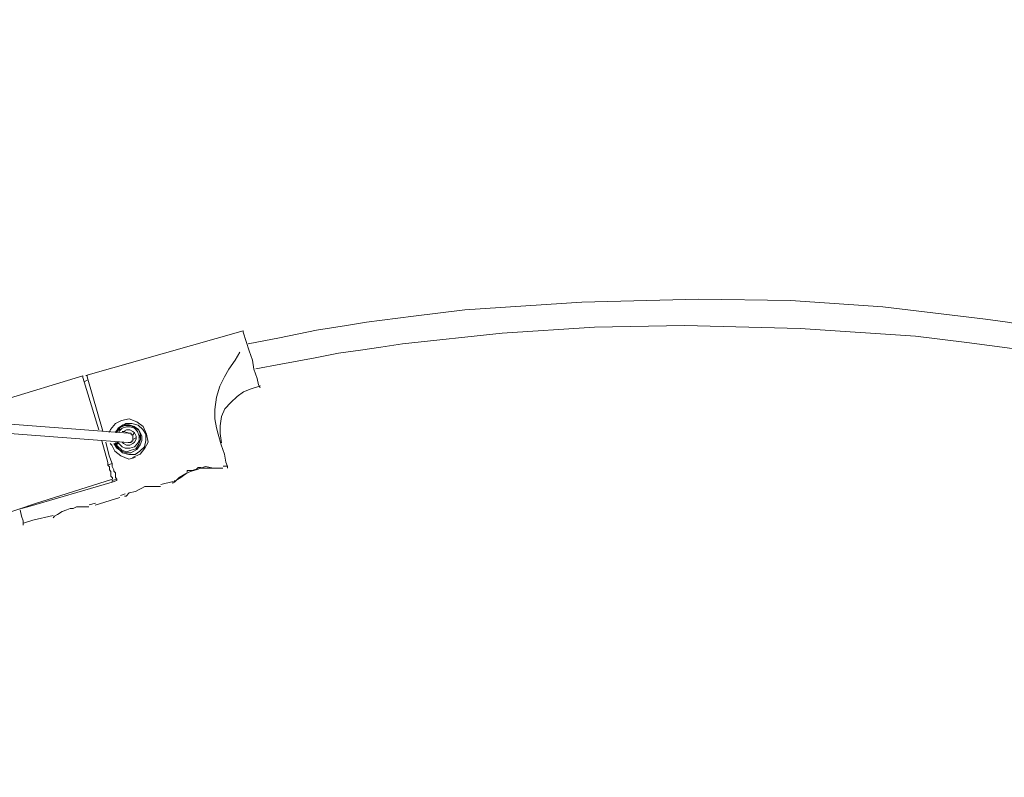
# Model space of a CAD drawing. Header units: millimetres. Extents: x 31.8 to 48.8, y -27.2 to 6.6.
# Tile 55 of 79: x 37.7 to 39.4, y 2.6 to 3.9. Entities that reach past the tile are written whole.
import ezdxf

# ---------------------------------------------------------------- set-up
doc = ezdxf.new("R2010")
doc.units = ezdxf.units.MM
doc.header["$MEASUREMENT"] = 0
doc.layers.add('Livello 1', color=7, linetype='Continuous', lineweight=0)

msp = doc.modelspace()

# ---------------------------------------------------------------- linework, layer by layer
at = {"layer": 'Livello 1', "color": 250, "lineweight": 5, "true_color": 0x1d1d1b}
for points, knots in [([(35.1598, 3.5452), (35.1598, 3.5452), (35.2833, 3.6619), (35.2833, 3.6619), (35.2833, 3.6619), (35.4147, 3.7739), (35.4147, 3.7739), (35.4147, 3.7739), (35.5459, 3.8802), (35.5459, 3.8802), (35.5459, 3.8802), (35.6827, 3.9838), (35.6827, 3.9838), (35.6827, 3.9838), (35.8222, 4.085), (35.8222, 4.085), (35.8222, 4.085), (35.9647, 4.1807), (35.9647, 4.1807), (35.9647, 4.1807), (36.1092, 4.2712), (36.1092, 4.2712), (36.1092, 4.2712), (36.2568, 4.3564), (36.2568, 4.3564), (36.2568, 4.3564), (36.4096, 4.4363), (36.4096, 4.4363), (36.4096, 4.4363), (36.5627, 4.5135), (36.5627, 4.5135), (36.5627, 4.5135), (36.718, 4.5851), (36.718, 4.5851), (36.718, 4.5851), (36.8765, 4.6514), (36.8765, 4.6514), (36.8765, 4.6514), (37.0373, 4.7128), (37.0373, 4.7128), (37.0373, 4.7128), (37.1985, 4.7686), (37.1985, 4.7686), (37.1985, 4.7686), (37.3619, 4.8192), (37.3619, 4.8192), (37.3619, 4.8192), (37.5281, 4.8643), (37.5281, 4.8643), (37.5281, 4.8643), (37.6945, 4.9043), (37.6945, 4.9043), (37.6945, 4.9043), (37.8636, 4.9415), (37.8636, 4.9415), (37.8636, 4.9415), (38.0325, 4.9707), (38.0325, 4.9707), (38.0325, 4.9707), (38.2013, 4.9948), (38.2013, 4.9948), (38.2013, 4.9948), (38.3732, 5.0133), (38.3732, 5.0133), (38.3732, 5.0133), (38.545, 5.0267), (38.545, 5.0267), (38.545, 5.0267), (38.7165, 5.0346), (38.7165, 5.0346), (38.7165, 5.0346), (38.8881, 5.0373), (38.8881, 5.0373), (38.8881, 5.0373), (39.0597, 5.0346), (39.0597, 5.0346), (39.0597, 5.0346), (39.2313, 5.0267), (39.2313, 5.0267), (39.2313, 5.0267), (39.4033, 5.0133), (39.4033, 5.0133), (39.4033, 5.0133), (39.5722, 4.9948), (39.5722, 4.9948), (39.5722, 4.9948), (39.7438, 4.9707), (39.7438, 4.9707), (39.7438, 4.9707), (39.9127, 4.9415), (39.9127, 4.9415), (39.9127, 4.9415), (40.0793, 4.9043), (40.0793, 4.9043), (40.0793, 4.9043), (40.2482, 4.8643), (40.2482, 4.8643), (40.2482, 4.8643), (40.4116, 4.8192), (40.4116, 4.8192), (40.4116, 4.8192), (40.5755, 4.7686), (40.5755, 4.7686), (40.5755, 4.7686), (40.739, 4.7128), (40.739, 4.7128), (40.739, 4.7128), (40.897, 4.6514), (40.897, 4.6514), (40.897, 4.6514), (41.0555, 4.5851), (41.0555, 4.5851), (41.0555, 4.5851), (41.2138, 4.5135), (41.2138, 4.5135), (41.2138, 4.5135), (41.3666, 4.4363), (41.3666, 4.4363), (41.3666, 4.4363), (41.5168, 4.3564), (41.5168, 4.3564), (41.5168, 4.3564), (41.6671, 4.2712), (41.6671, 4.2712), (41.6671, 4.2712), (41.8118, 4.1807), (41.8118, 4.1807), (41.8118, 4.1807), (41.9541, 4.085), (41.9541, 4.085), (41.9541, 4.085), (42.0936, 3.9838), (42.0936, 3.9838), (42.0936, 3.9838), (42.2304, 3.8802), (42.2304, 3.8802), (42.2304, 3.8802), (42.3616, 3.7739), (42.3616, 3.7739), (42.3616, 3.7739), (42.4905, 3.6619), (42.4905, 3.6619), (42.4905, 3.6619), (42.6165, 3.5452), (42.6165, 3.5452)], [0, 0, 0, 0, 1, 1, 1, 2, 2, 2, 3, 3, 3, 4, 4, 4, 5, 5, 5, 6, 6, 6, 7, 7, 7, 8, 8, 8, 9, 9, 9, 10, 10, 10, 11, 11, 11, 12, 12, 12, 13, 13, 13, 14, 14, 14, 15, 15, 15, 16, 16, 16, 17, 17, 17, 18, 18, 18, 19, 19, 19, 20, 20, 20, 21, 21, 21, 22, 22, 22, 23, 23, 23, 24, 24, 24, 25, 25, 25, 26, 26, 26, 27, 27, 27, 28, 28, 28, 29, 29, 29, 30, 30, 30, 31, 31, 31, 32, 32, 32, 33, 33, 33, 34, 34, 34, 35, 35, 35, 36, 36, 36, 37, 37, 37, 38, 38, 38, 39, 39, 39, 40, 40, 40, 41, 41, 41, 42, 42, 42, 43, 43, 43, 44, 44, 44, 45, 45, 45, 46, 46, 46, 47, 47, 47, 48, 48, 48, 48]), ([(42.4851, 3.4095), (42.4851, 3.4095), (42.3616, 3.5237), (42.3616, 3.5237), (42.3616, 3.5237), (42.2356, 3.6355), (42.2356, 3.6355), (42.2356, 3.6355), (42.1042, 3.7418), (42.1042, 3.7418), (42.1042, 3.7418), (41.9701, 3.843), (41.9701, 3.843), (41.9701, 3.843), (41.8306, 3.9414), (41.8306, 3.9414), (41.8306, 3.9414), (41.691, 4.0344), (41.691, 4.0344), (41.691, 4.0344), (41.5463, 4.1222), (41.5463, 4.1222), (41.5463, 4.1222), (41.4014, 4.2073), (41.4014, 4.2073), (41.4014, 4.2073), (41.2515, 4.2846), (41.2515, 4.2846), (41.2515, 4.2846), (41.0984, 4.3591), (41.0984, 4.3591), (41.0984, 4.3591), (40.9453, 4.4282), (40.9453, 4.4282), (40.9453, 4.4282), (40.79, 4.492), (40.79, 4.492), (40.79, 4.492), (40.629, 4.553), (40.629, 4.553), (40.629, 4.553), (40.4705, 4.6065), (40.4705, 4.6065), (40.4705, 4.6065), (40.3071, 4.6541), (40.3071, 4.6541), (40.3071, 4.6541), (40.1436, 4.6968), (40.1436, 4.6968), (40.1436, 4.6968), (39.9797, 4.7368), (39.9797, 4.7368), (39.9797, 4.7368), (39.8136, 4.7686), (39.8136, 4.7686), (39.8136, 4.7686), (39.6474, 4.7952), (39.6474, 4.7952), (39.6474, 4.7952), (39.4781, 4.8192), (39.4781, 4.8192), (39.4781, 4.8192), (39.3092, 4.835), (39.3092, 4.835), (39.3092, 4.835), (39.1403, 4.8458), (39.1403, 4.8458), (39.1403, 4.8458), (38.9714, 4.8512), (38.9714, 4.8512), (38.9714, 4.8512), (38.8023, 4.8512), (38.8023, 4.8512), (38.8023, 4.8512), (38.6332, 4.8458), (38.6332, 4.8458), (38.6332, 4.8458), (38.4644, 4.835), (38.4644, 4.835), (38.4644, 4.835), (38.2955, 4.8192), (38.2955, 4.8192), (38.2955, 4.8192), (38.1289, 4.7952), (38.1289, 4.7952), (38.1289, 4.7952), (37.9627, 4.7686), (37.9627, 4.7686), (37.9627, 4.7686), (37.7965, 4.7368), (37.7965, 4.7368), (37.7965, 4.7368), (37.6304, 4.6968), (37.6304, 4.6968), (37.6304, 4.6968), (37.4665, 4.6541), (37.4665, 4.6541), (37.4665, 4.6541), (37.3057, 4.6065), (37.3057, 4.6065), (37.3057, 4.6065), (37.1445, 4.553), (37.1445, 4.553), (37.1445, 4.553), (36.9865, 4.492), (36.9865, 4.492), (36.9865, 4.492), (36.8307, 4.4282), (36.8307, 4.4282), (36.8307, 4.4282), (36.6752, 4.3591), (36.6752, 4.3591), (36.6752, 4.3591), (36.5252, 4.2846), (36.5252, 4.2846), (36.5252, 4.2846), (36.3749, 4.2073), (36.3749, 4.2073), (36.3749, 4.2073), (36.2272, 4.1222), (36.2272, 4.1222), (36.2272, 4.1222), (36.0852, 4.0344), (36.0852, 4.0344), (36.0852, 4.0344), (35.943, 3.9414), (35.943, 3.9414), (35.943, 3.9414), (35.8062, 3.843), (35.8062, 3.843), (35.8062, 3.843), (35.6721, 3.7418), (35.6721, 3.7418), (35.6721, 3.7418), (35.5407, 3.6355), (35.5407, 3.6355), (35.5407, 3.6355), (35.4147, 3.5237), (35.4147, 3.5237), (35.4147, 3.5237), (35.2887, 3.4095), (35.2887, 3.4095)], [0, 0, 0, 0, 1, 1, 1, 2, 2, 2, 3, 3, 3, 4, 4, 4, 5, 5, 5, 6, 6, 6, 7, 7, 7, 8, 8, 8, 9, 9, 9, 10, 10, 10, 11, 11, 11, 12, 12, 12, 13, 13, 13, 14, 14, 14, 15, 15, 15, 16, 16, 16, 17, 17, 17, 18, 18, 18, 19, 19, 19, 20, 20, 20, 21, 21, 21, 22, 22, 22, 23, 23, 23, 24, 24, 24, 25, 25, 25, 26, 26, 26, 27, 27, 27, 28, 28, 28, 29, 29, 29, 30, 30, 30, 31, 31, 31, 32, 32, 32, 33, 33, 33, 34, 34, 34, 35, 35, 35, 36, 36, 36, 37, 37, 37, 38, 38, 38, 39, 39, 39, 40, 40, 40, 41, 41, 41, 42, 42, 42, 43, 43, 43, 44, 44, 44, 45, 45, 45, 46, 46, 46, 47, 47, 47, 47]), ([(35.4305, 3.5041), (35.4305, 3.5041), (35.5538, 3.6104), (35.5538, 3.6104), (35.5538, 3.6104), (35.6852, 3.7197), (35.6852, 3.7197), (35.6852, 3.7197), (35.8222, 3.8233), (35.8222, 3.8233), (35.8222, 3.8233), (35.9644, 3.9218), (35.9644, 3.9218), (35.9644, 3.9218), (36.1064, 4.0175), (36.1064, 4.0175), (36.1064, 4.0175), (36.2539, 4.1078), (36.2539, 4.1078), (36.2539, 4.1078), (36.404, 4.1931), (36.404, 4.1931), (36.404, 4.1931), (36.5571, 4.2728), (36.5571, 4.2728), (36.5571, 4.2728), (36.7124, 4.3476), (36.7124, 4.3476), (36.7124, 4.3476), (36.8709, 4.4166), (36.8709, 4.4166), (36.8709, 4.4166), (37.0292, 4.4803), (37.0292, 4.4803), (37.0292, 4.4803), (37.1928, 4.5415), (37.1928, 4.5415), (37.1928, 4.5415), (37.3563, 4.5948), (37.3563, 4.5948), (37.3563, 4.5948), (37.5227, 4.6426), (37.5227, 4.6426), (37.5227, 4.6426), (37.6891, 4.6853), (37.6891, 4.6853), (37.6891, 4.6853), (37.858, 4.7226), (37.858, 4.7226), (37.858, 4.7226), (38.0268, 4.7544), (38.0268, 4.7544), (38.0268, 4.7544), (38.1986, 4.7785), (38.1986, 4.7785), (38.1986, 4.7785), (38.3704, 4.7998), (38.3704, 4.7998), (38.3704, 4.7998), (38.542, 4.8131), (38.542, 4.8131), (38.542, 4.8131), (38.7136, 4.8208), (38.7136, 4.8208), (38.7136, 4.8208), (38.8879, 4.8262), (38.8879, 4.8262), (38.8879, 4.8262), (39.0595, 4.8208), (39.0595, 4.8208), (39.0595, 4.8208), (39.2311, 4.8131), (39.2311, 4.8131), (39.2311, 4.8131), (39.4058, 4.7998), (39.4058, 4.7998), (39.4058, 4.7998), (39.5774, 4.7785), (39.5774, 4.7785), (39.5774, 4.7785), (39.7463, 4.7544), (39.7463, 4.7544), (39.7463, 4.7544), (39.9179, 4.7226), (39.9179, 4.7226), (39.9179, 4.7226), (40.0843, 4.6853), (40.0843, 4.6853), (40.0843, 4.6853), (40.2534, 4.6426), (40.2534, 4.6426), (40.2534, 4.6426), (40.4195, 4.5948), (40.4195, 4.5948), (40.4195, 4.5948), (40.583, 4.5415), (40.583, 4.5415), (40.583, 4.5415), (40.7442, 4.4803), (40.7442, 4.4803), (40.7442, 4.4803), (40.9049, 4.4166), (40.9049, 4.4166), (40.9049, 4.4166), (41.0634, 4.3476), (41.0634, 4.3476), (41.0634, 4.3476), (41.2187, 4.2728), (41.2187, 4.2728), (41.2187, 4.2728), (41.3691, 4.1931), (41.3691, 4.1931), (41.3691, 4.1931), (41.5192, 4.1078), (41.5192, 4.1078), (41.5192, 4.1078), (41.6669, 4.0175), (41.6669, 4.0175), (41.6669, 4.0175), (41.8116, 3.9218), (41.8116, 3.9218), (41.8116, 3.9218), (41.9511, 3.8233), (41.9511, 3.8233), (41.9511, 3.8233), (42.0879, 3.7197), (42.0879, 3.7197), (42.0879, 3.7197), (42.2221, 3.6104), (42.2221, 3.6104), (42.2221, 3.6104), (42.3428, 3.5041), (42.3428, 3.5041)], [0, 0, 0, 0, 1, 1, 1, 2, 2, 2, 3, 3, 3, 4, 4, 4, 5, 5, 5, 6, 6, 6, 7, 7, 7, 8, 8, 8, 9, 9, 9, 10, 10, 10, 11, 11, 11, 12, 12, 12, 13, 13, 13, 14, 14, 14, 15, 15, 15, 16, 16, 16, 17, 17, 17, 18, 18, 18, 19, 19, 19, 20, 20, 20, 21, 21, 21, 22, 22, 22, 23, 23, 23, 24, 24, 24, 25, 25, 25, 26, 26, 26, 27, 27, 27, 28, 28, 28, 29, 29, 29, 30, 30, 30, 31, 31, 31, 32, 32, 32, 33, 33, 33, 34, 34, 34, 35, 35, 35, 36, 36, 36, 37, 37, 37, 38, 38, 38, 39, 39, 39, 40, 40, 40, 41, 41, 41, 42, 42, 42, 43, 43, 43, 44, 44, 44, 44]), ([(39.6472, 3.379), (39.6472, 3.379), (39.6068, 3.3869), (39.6068, 3.3869), (39.6068, 3.3869), (39.5478, 3.3977), (39.5478, 3.3977), (39.5478, 3.3977), (39.5049, 3.4054), (39.5049, 3.4054), (39.5049, 3.4054), (39.4702, 3.4108), (39.4702, 3.4108), (39.4702, 3.4108), (39.4352, 3.4163), (39.4352, 3.4163), (39.4352, 3.4163), (39.3977, 3.4215), (39.3977, 3.4215), (39.3977, 3.4215), (39.2207, 3.4427), (39.2207, 3.4427), (39.2207, 3.4427), (39.0622, 3.4535), (39.0622, 3.4535), (39.0622, 3.4535), (38.9042, 3.4562), (38.9042, 3.4562), (38.9042, 3.4562), (38.7028, 3.4508), (38.7028, 3.4508), (38.7028, 3.4508), (38.5016, 3.4377), (38.5016, 3.4377), (38.5016, 3.4377), (38.4133, 3.4269), (38.4133, 3.4269), (38.4133, 3.4269), (38.3327, 3.4163), (38.3327, 3.4163), (38.3327, 3.4163), (38.298, 3.4108), (38.298, 3.4108), (38.298, 3.4108), (38.2467, 3.4029), (38.2467, 3.4029), (38.2467, 3.4029), (38.1826, 3.3896), (38.1826, 3.3896), (38.1826, 3.3896), (38.1289, 3.379), (38.1289, 3.379)], [0, 0, 0, 0, 1, 1, 1, 2, 2, 2, 3, 3, 3, 4, 4, 4, 5, 5, 5, 6, 6, 6, 7, 7, 7, 8, 8, 8, 9, 9, 9, 10, 10, 10, 11, 11, 11, 12, 12, 12, 13, 13, 13, 14, 14, 14, 15, 15, 15, 16, 16, 16, 17, 17, 17, 17]), ([(38.1422, 3.3363), (38.1422, 3.3363), (38.1853, 3.3442), (38.1853, 3.3442), (38.1853, 3.3442), (38.2442, 3.3551), (38.2442, 3.3551), (38.2442, 3.3551), (38.2844, 3.363), (38.2844, 3.363), (38.2844, 3.363), (38.3219, 3.3684), (38.3219, 3.3684), (38.3219, 3.3684), (38.3569, 3.3736), (38.3569, 3.3736), (38.3569, 3.3736), (38.3944, 3.379), (38.3944, 3.379), (38.3944, 3.379), (38.566, 3.3977), (38.566, 3.3977), (38.566, 3.3977), (38.7245, 3.4081), (38.7245, 3.4081), (38.7245, 3.4081), (38.8798, 3.4108), (38.8798, 3.4108), (38.8798, 3.4108), (39.0785, 3.4054), (39.0785, 3.4054), (39.0785, 3.4054), (39.2769, 3.3923), (39.2769, 3.3923), (39.2769, 3.3923), (39.3654, 3.3815), (39.3654, 3.3815), (39.3654, 3.3815), (39.4431, 3.3709), (39.4431, 3.3709), (39.4431, 3.3709), (39.4778, 3.3657), (39.4778, 3.3657), (39.4778, 3.3657), (39.5291, 3.3551), (39.5291, 3.3551), (39.5291, 3.3551), (39.5934, 3.3442), (39.5934, 3.3442), (39.5934, 3.3442), (39.6336, 3.3363), (39.6336, 3.3363)], [0, 0, 0, 0, 1, 1, 1, 2, 2, 2, 3, 3, 3, 4, 4, 4, 5, 5, 5, 6, 6, 6, 7, 7, 7, 8, 8, 8, 9, 9, 9, 10, 10, 10, 11, 11, 11, 12, 12, 12, 13, 13, 13, 14, 14, 14, 15, 15, 15, 16, 16, 16, 17, 17, 17, 17]), ([(38.1201, 3.4018), (38.1201, 3.4018), (38.1201, 3.4018), (38.1201, 3.4018), (38.1201, 3.4018), (38.1201, 3.3991), (38.1201, 3.3991)], [0, 0, 0, 0, 1, 1, 1, 2, 2, 2, 2]), ([(38.0745, 3.2343), (38.0745, 3.2343), (38.0718, 3.2501), (38.0718, 3.2501), (38.0718, 3.2501), (38.0718, 3.2663), (38.0718, 3.2663), (38.0718, 3.2663), (38.0745, 3.2873), (38.0745, 3.2873), (38.0745, 3.2873), (38.0799, 3.3061), (38.0799, 3.3061), (38.0799, 3.3061), (38.088, 3.3221), (38.088, 3.3221), (38.088, 3.3221), (38.0959, 3.3354), (38.0959, 3.3354), (38.0959, 3.3354), (38.1065, 3.3512), (38.1065, 3.3512), (38.1065, 3.3512), (38.1147, 3.3646), (38.1147, 3.3646)], [0, 0, 0, 0, 1, 1, 1, 2, 2, 2, 3, 3, 3, 4, 4, 4, 5, 5, 5, 6, 6, 6, 7, 7, 7, 8, 8, 8, 8]), ([(38.1307, 3.3673), (38.1307, 3.3673), (38.1361, 3.3512), (38.1361, 3.3512), (38.1361, 3.3512), (38.1388, 3.3354), (38.1388, 3.3354), (38.1388, 3.3354), (38.1442, 3.3194), (38.1442, 3.3194), (38.1442, 3.3194), (38.1469, 3.3086), (38.1469, 3.3086), (38.1469, 3.3086), (38.1496, 3.3036), (38.1496, 3.3036)], [0, 0, 0, 0, 1, 1, 1, 2, 2, 2, 3, 3, 3, 4, 4, 4, 5, 5, 5, 5]), ([(37.6114, 3.2496), (37.6114, 3.2496), (37.7051, 3.2817), (37.7051, 3.2817), (37.7051, 3.2817), (37.8446, 3.3241), (37.8446, 3.3241)], [0, 0, 0, 0, 1, 1, 1, 2, 2, 2, 2]), ([(37.8446, 3.3241), (37.8446, 3.3241), (37.8446, 3.3241), (37.8446, 3.3241), (37.8446, 3.3241), (37.8446, 3.3214), (37.8446, 3.3214)], [0, 0, 0, 0, 1, 1, 1, 2, 2, 2, 2]), ([(37.8521, 3.3221), (37.8521, 3.3221), (37.8521, 3.3221), (37.8521, 3.3221), (37.8521, 3.3221), (37.8521, 3.3246), (37.8521, 3.3246), (37.8521, 3.3246), (37.8494, 3.3246), (37.8494, 3.3246)], [0, 0, 0, 0, 1, 1, 1, 2, 2, 2, 3, 3, 3, 3]), ([(38.0833, 3.2088), (38.0833, 3.2088), (38.0806, 3.2248), (38.0806, 3.2248), (38.0806, 3.2248), (38.0806, 3.2379), (38.0806, 3.2379), (38.0806, 3.2379), (38.0833, 3.2539), (38.0833, 3.2539), (38.0833, 3.2539), (38.0887, 3.267), (38.0887, 3.267), (38.0887, 3.267), (38.0993, 3.2779), (38.0993, 3.2779), (38.0993, 3.2779), (38.1101, 3.2885), (38.1101, 3.2885), (38.1101, 3.2885), (38.121, 3.2966), (38.121, 3.2966), (38.121, 3.2966), (38.1341, 3.3018), (38.1341, 3.3018)], [0, 0, 0, 0, 1, 1, 1, 2, 2, 2, 3, 3, 3, 4, 4, 4, 5, 5, 5, 6, 6, 6, 7, 7, 7, 8, 8, 8, 8]), ([(37.8896, 3.2264), (37.8896, 3.2264), (37.8923, 3.2316), (37.8923, 3.2316), (37.8923, 3.2316), (37.9004, 3.2422), (37.9004, 3.2422), (37.9004, 3.2422), (37.911, 3.2474), (37.911, 3.2474), (37.911, 3.2474), (37.9243, 3.2501), (37.9243, 3.2501), (37.9243, 3.2501), (37.9376, 3.2449), (37.9376, 3.2449), (37.9376, 3.2449), (37.9485, 3.237), (37.9485, 3.237), (37.9485, 3.237), (37.9539, 3.2237), (37.9539, 3.2237), (37.9539, 3.2237), (37.9566, 3.2101), (37.9566, 3.2101), (37.9566, 3.2101), (37.9512, 3.1997), (37.9512, 3.1997), (37.9512, 3.1997), (37.9431, 3.1891), (37.9431, 3.1891), (37.9431, 3.1891), (37.9297, 3.1837), (37.9297, 3.1837)], [0, 0, 0, 0, 1, 1, 1, 2, 2, 2, 3, 3, 3, 4, 4, 4, 5, 5, 5, 6, 6, 6, 7, 7, 7, 8, 8, 8, 9, 9, 9, 10, 10, 10, 11, 11, 11, 11]), ([(37.927, 3.1916), (37.927, 3.1916), (37.9376, 3.197), (37.9376, 3.197), (37.9376, 3.197), (37.9431, 3.2052), (37.9431, 3.2052), (37.9431, 3.2052), (37.9458, 3.2128), (37.9458, 3.2128), (37.9458, 3.2128), (37.9458, 3.221), (37.9458, 3.221), (37.9458, 3.221), (37.9404, 3.2316), (37.9404, 3.2316), (37.9404, 3.2316), (37.9325, 3.237), (37.9325, 3.237), (37.9325, 3.237), (37.9243, 3.2397), (37.9243, 3.2397), (37.9243, 3.2397), (37.9137, 3.2397), (37.9137, 3.2397), (37.9137, 3.2397), (37.9056, 3.2343), (37.9056, 3.2343), (37.9056, 3.2343), (37.9004, 3.2264), (37.9004, 3.2264)], [0, 0, 0, 0, 1, 1, 1, 2, 2, 2, 3, 3, 3, 4, 4, 4, 5, 5, 5, 6, 6, 6, 7, 7, 7, 8, 8, 8, 9, 9, 9, 10, 10, 10, 10]), ([(37.9277, 3.1961), (37.9277, 3.1961), (37.9356, 3.1986), (37.9356, 3.1986), (37.9356, 3.1986), (37.941, 3.2065), (37.941, 3.2065), (37.941, 3.2065), (37.9437, 3.2146), (37.9437, 3.2146), (37.9437, 3.2146), (37.9437, 3.2225), (37.9437, 3.2225), (37.9437, 3.2225), (37.941, 3.2307), (37.941, 3.2307), (37.941, 3.2307), (37.9329, 3.2359), (37.9329, 3.2359), (37.9329, 3.2359), (37.925, 3.2384), (37.925, 3.2384), (37.925, 3.2384), (37.9171, 3.2384), (37.9171, 3.2384), (37.9171, 3.2384), (37.909, 3.2359), (37.909, 3.2359), (37.909, 3.2359), (37.9036, 3.228), (37.9036, 3.228), (37.9036, 3.228), (37.9008, 3.228), (37.9008, 3.228)], [0, 0, 0, 0, 1, 1, 1, 2, 2, 2, 3, 3, 3, 4, 4, 4, 5, 5, 5, 6, 6, 6, 7, 7, 7, 8, 8, 8, 9, 9, 9, 10, 10, 10, 11, 11, 11, 11]), ([(37.902, 3.2262), (37.902, 3.2262), (37.902, 3.2289), (37.902, 3.2289), (37.902, 3.2289), (37.9101, 3.2365), (37.9101, 3.2365), (37.9101, 3.2365), (37.9182, 3.242), (37.9182, 3.242), (37.9182, 3.242), (37.9288, 3.242), (37.9288, 3.242), (37.9288, 3.242), (37.9397, 3.2393), (37.9397, 3.2393), (37.9397, 3.2393), (37.9476, 3.2316), (37.9476, 3.2316), (37.9476, 3.2316), (37.9528, 3.2235), (37.9528, 3.2235), (37.9528, 3.2235), (37.9528, 3.2128), (37.9528, 3.2128), (37.9528, 3.2128), (37.9503, 3.202), (37.9503, 3.202), (37.9503, 3.202), (37.9424, 3.1943), (37.9424, 3.1943), (37.9424, 3.1943), (37.9343, 3.1889), (37.9343, 3.1889)], [0, 0, 0, 0, 1, 1, 1, 2, 2, 2, 3, 3, 3, 4, 4, 4, 5, 5, 5, 6, 6, 6, 7, 7, 7, 8, 8, 8, 9, 9, 9, 10, 10, 10, 11, 11, 11, 11]), ([(37.9038, 3.2097), (37.9038, 3.2097), (37.9065, 3.2074), (37.9065, 3.2074), (37.9065, 3.2074), (37.9119, 3.202), (37.9119, 3.202), (37.9119, 3.202), (37.9171, 3.1993), (37.9171, 3.1993), (37.9171, 3.1993), (37.9252, 3.1993), (37.9252, 3.1993), (37.9252, 3.1993), (37.9334, 3.202), (37.9334, 3.202), (37.9334, 3.202), (37.9386, 3.2074), (37.9386, 3.2074), (37.9386, 3.2074), (37.9413, 3.2124), (37.9413, 3.2124), (37.9413, 3.2124), (37.9413, 3.2205), (37.9413, 3.2205), (37.9413, 3.2205), (37.9386, 3.2284), (37.9386, 3.2284), (37.9386, 3.2284), (37.9334, 3.2338), (37.9334, 3.2338), (37.9334, 3.2338), (37.9252, 3.2365), (37.9252, 3.2365), (37.9252, 3.2365), (37.9198, 3.2365), (37.9198, 3.2365), (37.9198, 3.2365), (37.9119, 3.2338), (37.9119, 3.2338), (37.9119, 3.2338), (37.9065, 3.2284), (37.9065, 3.2284)], [0, 0, 0, 0, 1, 1, 1, 2, 2, 2, 3, 3, 3, 4, 4, 4, 5, 5, 5, 6, 6, 6, 7, 7, 7, 8, 8, 8, 9, 9, 9, 10, 10, 10, 11, 11, 11, 12, 12, 12, 13, 13, 13, 14, 14, 14, 14]), ([(37.9119, 3.2097), (37.9119, 3.2097), (37.9146, 3.2074), (37.9146, 3.2074), (37.9146, 3.2074), (37.9198, 3.2047), (37.9198, 3.2047), (37.9198, 3.2047), (37.9252, 3.2047), (37.9252, 3.2047), (37.9252, 3.2047), (37.9306, 3.2074), (37.9306, 3.2074), (37.9306, 3.2074), (37.9334, 3.2097), (37.9334, 3.2097), (37.9334, 3.2097), (37.9361, 3.2151), (37.9361, 3.2151), (37.9361, 3.2151), (37.9361, 3.2205), (37.9361, 3.2205), (37.9361, 3.2205), (37.9334, 3.2259), (37.9334, 3.2259), (37.9334, 3.2259), (37.9306, 3.2284), (37.9306, 3.2284), (37.9306, 3.2284), (37.9252, 3.2311), (37.9252, 3.2311), (37.9252, 3.2311), (37.9198, 3.2311), (37.9198, 3.2311), (37.9198, 3.2311), (37.9146, 3.2284), (37.9146, 3.2284), (37.9146, 3.2284), (37.9119, 3.2284), (37.9119, 3.2284)], [0, 0, 0, 0, 1, 1, 1, 2, 2, 2, 3, 3, 3, 4, 4, 4, 5, 5, 5, 6, 6, 6, 7, 7, 7, 8, 8, 8, 9, 9, 9, 10, 10, 10, 11, 11, 11, 12, 12, 12, 13, 13, 13, 13]), ([(37.9225, 3.2253), (37.9225, 3.2253), (37.9252, 3.2253), (37.9252, 3.2253), (37.9252, 3.2253), (37.9277, 3.2253), (37.9277, 3.2253), (37.9277, 3.2253), (37.9277, 3.2228), (37.9277, 3.2228), (37.9277, 3.2228), (37.9302, 3.2228), (37.9302, 3.2228), (37.9302, 3.2228), (37.9302, 3.2201), (37.9302, 3.2201), (37.9302, 3.2201), (37.9302, 3.2174), (37.9302, 3.2174)], [0, 0, 0, 0, 1, 1, 1, 2, 2, 2, 3, 3, 3, 4, 4, 4, 5, 5, 5, 6, 6, 6, 6]), ([(37.9302, 3.2225), (37.9302, 3.2225), (37.9302, 3.2225), (37.9302, 3.2225), (37.9302, 3.2225), (37.9329, 3.2253), (37.9329, 3.2253)], [0, 0, 0, 0, 1, 1, 1, 2, 2, 2, 2]), ([(37.9437, 3.2198), (37.9437, 3.2198), (37.9437, 3.2198), (37.9437, 3.2198), (37.9437, 3.2198), (37.941, 3.2174), (37.941, 3.2174)], [0, 0, 0, 0, 1, 1, 1, 2, 2, 2, 2]), ([(38.0772, 3.2237), (38.0772, 3.2237), (38.0826, 3.2052), (38.0826, 3.2052), (38.0826, 3.2052), (38.088, 3.1891), (38.088, 3.1891), (38.088, 3.1891), (38.0907, 3.1756), (38.0907, 3.1756), (38.0907, 3.1756), (38.0934, 3.1679), (38.0934, 3.1679), (38.0934, 3.1679), (38.0934, 3.1652), (38.0934, 3.1652)], [0, 0, 0, 0, 1, 1, 1, 2, 2, 2, 3, 3, 3, 4, 4, 4, 5, 5, 5, 5]), ([(37.9343, 3.1835), (37.9343, 3.1835), (37.9234, 3.1808), (37.9234, 3.1808), (37.9234, 3.1808), (37.9101, 3.1862), (37.9101, 3.1862), (37.9101, 3.1862), (37.8993, 3.1943), (37.8993, 3.1943), (37.8993, 3.1943), (37.8943, 3.2047), (37.8943, 3.2047), (37.8943, 3.2047), (37.8916, 3.2074), (37.8916, 3.2074)], [0, 0, 0, 0, 1, 1, 1, 2, 2, 2, 3, 3, 3, 4, 4, 4, 5, 5, 5, 5]), ([(37.8977, 3.2076), (37.8977, 3.2076), (37.9029, 3.1997), (37.9029, 3.1997), (37.9029, 3.1997), (37.911, 3.1943), (37.911, 3.1943), (37.911, 3.1943), (37.9191, 3.1916), (37.9191, 3.1916), (37.9191, 3.1916), (37.927, 3.1916), (37.927, 3.1916)], [0, 0, 0, 0, 1, 1, 1, 2, 2, 2, 3, 3, 3, 4, 4, 4, 4]), ([(37.9343, 3.1889), (37.9343, 3.1889), (37.9234, 3.1889), (37.9234, 3.1889), (37.9234, 3.1889), (37.9128, 3.1916), (37.9128, 3.1916), (37.9128, 3.1916), (37.9047, 3.1995), (37.9047, 3.1995), (37.9047, 3.1995), (37.8993, 3.2074), (37.8993, 3.2074)], [0, 0, 0, 0, 1, 1, 1, 2, 2, 2, 3, 3, 3, 4, 4, 4, 4]), ([(37.9063, 3.2092), (37.9063, 3.2092), (37.9036, 3.2065), (37.9036, 3.2065), (37.9036, 3.2065), (37.9008, 3.2065), (37.9008, 3.2065)], [0, 0, 0, 0, 1, 1, 1, 2, 2, 2, 2]), ([(37.9008, 3.2092), (37.9008, 3.2092), (37.9036, 3.2038), (37.9036, 3.2038), (37.9036, 3.2038), (37.9117, 3.1961), (37.9117, 3.1961), (37.9117, 3.1961), (37.9198, 3.1934), (37.9198, 3.1934), (37.9198, 3.1934), (37.9277, 3.1961), (37.9277, 3.1961)], [0, 0, 0, 0, 1, 1, 1, 2, 2, 2, 3, 3, 3, 4, 4, 4, 4]), ([(37.9302, 3.2174), (37.9302, 3.2174), (37.9302, 3.2146), (37.9302, 3.2146), (37.9302, 3.2146), (37.9302, 3.2119), (37.9302, 3.2119), (37.9302, 3.2119), (37.9277, 3.2119), (37.9277, 3.2119), (37.9277, 3.2119), (37.9277, 3.2092), (37.9277, 3.2092), (37.9277, 3.2092), (37.9252, 3.2092), (37.9252, 3.2092), (37.9252, 3.2092), (37.9225, 3.2092), (37.9225, 3.2092)], [0, 0, 0, 0, 1, 1, 1, 2, 2, 2, 3, 3, 3, 4, 4, 4, 5, 5, 5, 6, 6, 6, 6]), ([(37.8875, 3.1751), (37.8875, 3.1751), (37.8875, 3.1702), (37.8875, 3.1702), (37.8875, 3.1702), (37.8902, 3.1675), (37.8902, 3.1675), (37.8902, 3.1675), (37.8902, 3.162), (37.8902, 3.162), (37.8902, 3.162), (37.8929, 3.1593), (37.8929, 3.1593), (37.8929, 3.1593), (37.8929, 3.1539), (37.8929, 3.1539), (37.8929, 3.1539), (37.8929, 3.1512), (37.8929, 3.1512), (37.8929, 3.1512), (37.8957, 3.1487), (37.8957, 3.1487), (37.8957, 3.1487), (37.8957, 3.146), (37.8957, 3.146)], [0, 0, 0, 0, 1, 1, 1, 2, 2, 2, 3, 3, 3, 4, 4, 4, 5, 5, 5, 6, 6, 6, 7, 7, 7, 8, 8, 8, 8]), ([(37.895, 3.1706), (37.895, 3.1706), (37.895, 3.1706), (37.895, 3.1706), (37.895, 3.1706), (37.895, 3.1731), (37.895, 3.1731)], [0, 0, 0, 0, 1, 1, 1, 2, 2, 2, 2]), ([(37.9029, 3.1438), (37.9029, 3.1438), (37.9029, 3.1465), (37.9029, 3.1465), (37.9029, 3.1465), (37.9004, 3.1492), (37.9004, 3.1492), (37.9004, 3.1492), (37.9004, 3.1519), (37.9004, 3.1519), (37.9004, 3.1519), (37.9004, 3.1571), (37.9004, 3.1571), (37.9004, 3.1571), (37.8977, 3.1598), (37.8977, 3.1598), (37.8977, 3.1598), (37.8977, 3.1625), (37.8977, 3.1625), (37.8977, 3.1625), (37.895, 3.1679), (37.895, 3.1679), (37.895, 3.1679), (37.895, 3.1706), (37.895, 3.1706)], [0, 0, 0, 0, 1, 1, 1, 2, 2, 2, 3, 3, 3, 4, 4, 4, 5, 5, 5, 6, 6, 6, 7, 7, 7, 8, 8, 8, 8]), ([(38.0799, 3.1652), (38.0799, 3.1652), (38.069, 3.1652), (38.069, 3.1652), (38.069, 3.1652), (38.0557, 3.1679), (38.0557, 3.1679), (38.0557, 3.1679), (38.0476, 3.1652), (38.0476, 3.1652), (38.0476, 3.1652), (38.0397, 3.1625), (38.0397, 3.1625), (38.0397, 3.1625), (38.0316, 3.1598), (38.0316, 3.1598), (38.0316, 3.1598), (38.0237, 3.1571), (38.0237, 3.1571), (38.0237, 3.1571), (38.0128, 3.1492), (38.0128, 3.1492), (38.0128, 3.1492), (38.0047, 3.1438), (38.0047, 3.1438)], [0, 0, 0, 0, 1, 1, 1, 2, 2, 2, 3, 3, 3, 4, 4, 4, 5, 5, 5, 6, 6, 6, 7, 7, 7, 8, 8, 8, 8]), ([(37.9993, 3.1386), (37.9993, 3.1386), (37.9993, 3.141), (37.9993, 3.141), (37.9993, 3.141), (38.002, 3.141), (38.002, 3.141), (38.002, 3.141), (38.0101, 3.1492), (38.0101, 3.1492), (38.0101, 3.1492), (38.0237, 3.1571), (38.0237, 3.1571), (38.0237, 3.1571), (38.0316, 3.1598), (38.0316, 3.1598), (38.0316, 3.1598), (38.0397, 3.1625), (38.0397, 3.1625), (38.0397, 3.1625), (38.0476, 3.1652), (38.0476, 3.1652), (38.0476, 3.1652), (38.0557, 3.1652), (38.0557, 3.1652), (38.0557, 3.1652), (38.0718, 3.1652), (38.0718, 3.1652), (38.0718, 3.1652), (38.0826, 3.1652), (38.0826, 3.1652), (38.0826, 3.1652), (38.0853, 3.1652), (38.0853, 3.1652)], [0, 0, 0, 0, 1, 1, 1, 2, 2, 2, 3, 3, 3, 4, 4, 4, 5, 5, 5, 6, 6, 6, 7, 7, 7, 8, 8, 8, 9, 9, 9, 10, 10, 10, 11, 11, 11, 11]), ([(38.0241, 3.1609), (38.0241, 3.1609), (38.0295, 3.1609), (38.0295, 3.1609), (38.0295, 3.1609), (38.0322, 3.1609), (38.0322, 3.1609)], [0, 0, 0, 0, 1, 1, 1, 2, 2, 2, 2]), ([(38.0322, 3.1609), (38.0322, 3.1609), (38.0401, 3.1636), (38.0401, 3.1636), (38.0401, 3.1636), (38.0429, 3.1663), (38.0429, 3.1663), (38.0429, 3.1663), (38.0483, 3.1663), (38.0483, 3.1663)], [0, 0, 0, 0, 1, 1, 1, 2, 2, 2, 3, 3, 3, 3]), ([(37.8957, 3.146), (37.8957, 3.146), (37.7615, 3.1036), (37.7615, 3.1036), (37.7615, 3.1036), (37.6277, 3.0582), (37.6277, 3.0582), (37.6277, 3.0582), (37.496, 3.0049), (37.496, 3.0049), (37.496, 3.0049), (37.3646, 2.9491), (37.3646, 2.9491), (37.3646, 2.9491), (37.2387, 2.8855), (37.2387, 2.8855), (37.2387, 2.8855), (37.1152, 2.8189), (37.1152, 2.8189), (37.1152, 2.8189), (36.9919, 2.7471), (36.9919, 2.7471), (36.9919, 2.7471), (36.8738, 2.6726), (36.8738, 2.6726), (36.8738, 2.6726), (36.847, 2.6541), (36.847, 2.6541)], [0, 0, 0, 0, 1, 1, 1, 2, 2, 2, 3, 3, 3, 4, 4, 4, 5, 5, 5, 6, 6, 6, 7, 7, 7, 8, 8, 8, 9, 9, 9, 9]), ([(38.002, 3.141), (38.002, 3.141), (38.002, 3.141), (38.002, 3.141), (38.002, 3.141), (38.002, 3.1438), (38.002, 3.1438)], [0, 0, 0, 0, 1, 1, 1, 2, 2, 2, 2]), ([(37.9164, 3.1171), (37.9164, 3.1171), (37.9191, 3.1171), (37.9191, 3.1171), (37.9191, 3.1171), (37.9243, 3.1225), (37.9243, 3.1225), (37.9243, 3.1225), (37.9349, 3.1252), (37.9349, 3.1252), (37.9349, 3.1252), (37.9404, 3.128), (37.9404, 3.128), (37.9404, 3.128), (37.9458, 3.1307), (37.9458, 3.1307), (37.9458, 3.1307), (37.9512, 3.1334), (37.9512, 3.1334), (37.9512, 3.1334), (37.9593, 3.1334), (37.9593, 3.1334), (37.9593, 3.1334), (37.9699, 3.1334), (37.9699, 3.1334), (37.9699, 3.1334), (37.9754, 3.1334), (37.9754, 3.1334), (37.9754, 3.1334), (37.9778, 3.1334), (37.9778, 3.1334)], [0, 0, 0, 0, 1, 1, 1, 2, 2, 2, 3, 3, 3, 4, 4, 4, 5, 5, 5, 6, 6, 6, 7, 7, 7, 8, 8, 8, 9, 9, 9, 10, 10, 10, 10]), ([(37.7419, 3.0668), (37.7419, 3.0668), (37.7419, 3.0695), (37.7419, 3.0695), (37.7419, 3.0695), (37.7419, 3.0747), (37.7419, 3.0747), (37.7419, 3.0747), (37.7392, 3.0826), (37.7392, 3.0826), (37.7392, 3.0826), (37.7369, 3.0934), (37.7369, 3.0934)], [0, 0, 0, 0, 1, 1, 1, 2, 2, 2, 3, 3, 3, 4, 4, 4, 4]), ([(37.7959, 3.0826), (37.7959, 3.0826), (37.7932, 3.0799), (37.7932, 3.0799), (37.7932, 3.0799), (37.7959, 3.0826), (37.7959, 3.0826), (37.7959, 3.0826), (37.8011, 3.0853), (37.8011, 3.0853), (37.8011, 3.0853), (37.809, 3.0907), (37.809, 3.0907), (37.809, 3.0907), (37.8171, 3.0934), (37.8171, 3.0934), (37.8171, 3.0934), (37.8225, 3.0959), (37.8225, 3.0959), (37.8225, 3.0959), (37.8279, 3.0959), (37.8279, 3.0959), (37.8279, 3.0959), (37.8333, 3.0986), (37.8333, 3.0986), (37.8333, 3.0986), (37.844, 3.0986), (37.844, 3.0986), (37.844, 3.0986), (37.8521, 3.0986), (37.8521, 3.0986), (37.8521, 3.0986), (37.8548, 3.0986), (37.8548, 3.0986)], [0, 0, 0, 0, 1, 1, 1, 2, 2, 2, 3, 3, 3, 4, 4, 4, 5, 5, 5, 6, 6, 6, 7, 7, 7, 8, 8, 8, 9, 9, 9, 10, 10, 10, 11, 11, 11, 11])]:
    msp.add_open_spline(points, degree=3, knots=knots, dxfattribs=at)
for points in [[(38.1314, 2.0391), (38.1314, 2.0391), (35.216, 3.4303), (35.216, 3.4303)], [(37.9223, 3.2253), (37.9223, 3.2253), (35.3474, 3.4221), (35.3474, 3.4221)], [(35.2079, 3.414), (35.2079, 3.414), (38.1074, 2.0312), (38.1074, 2.0312)], [(35.3314, 3.4061), (35.3314, 3.4061), (37.9223, 3.2092), (37.9223, 3.2092)], [(37.8494, 3.3246), (37.8494, 3.3246), (38.1201, 3.4018), (38.1201, 3.4018)], [(38.1201, 3.3991), (38.1201, 3.3991), (38.1307, 3.3673), (38.1307, 3.3673)], [(37.8717, 3.2311), (37.8717, 3.2311), (37.8446, 3.3214), (37.8446, 3.3214)], [(37.8787, 3.2289), (37.8787, 3.2289), (37.8521, 3.3221), (37.8521, 3.3221)], [(37.8521, 3.3167), (37.8521, 3.3167), (37.8467, 3.314), (37.8467, 3.314)], [(38.1341, 3.3018), (38.1341, 3.3018), (38.1503, 3.307), (38.1503, 3.307)], [(37.909, 3.2307), (37.909, 3.2307), (37.9063, 3.2334), (37.9063, 3.2334)], [(37.925, 3.2253), (37.925, 3.2253), (37.9144, 3.228), (37.9144, 3.228)], [(37.9437, 3.2201), (37.9437, 3.2201), (37.941, 3.2228), (37.941, 3.2228)], [(38.0745, 3.2343), (38.0745, 3.2343), (38.0772, 3.2237), (38.0772, 3.2237)], [(37.8875, 3.1751), (37.8875, 3.1751), (37.8771, 3.2124), (37.8771, 3.2124)], [(37.8896, 3.1864), (37.8896, 3.1864), (37.8841, 3.2101), (37.8841, 3.2101)], [(37.9036, 3.2092), (37.9036, 3.2092), (37.9008, 3.2065), (37.9008, 3.2065)], [(37.9356, 3.2174), (37.9356, 3.2174), (37.9302, 3.2146), (37.9302, 3.2146)], [(37.895, 3.1731), (37.895, 3.1731), (37.8896, 3.1864), (37.8896, 3.1864)], [(37.895, 3.1731), (37.895, 3.1731), (37.8869, 3.1706), (37.8869, 3.1706)], [(38.086, 3.1688), (38.086, 3.1688), (38.0941, 3.1688), (38.0941, 3.1688)], [(38.0241, 3.1587), (38.0241, 3.1587), (38.0241, 3.1609), (38.0241, 3.1609)], [(37.75, 3.0986), (37.75, 3.0986), (37.895, 3.141), (37.895, 3.141)], [(37.9029, 3.1465), (37.9029, 3.1465), (37.895, 3.1438), (37.895, 3.1438)], [(37.895, 3.141), (37.895, 3.141), (37.9029, 3.1438), (37.9029, 3.1438)], [(37.895, 3.141), (37.895, 3.141), (37.895, 3.1438), (37.895, 3.1438)], [(37.9787, 3.1368), (37.9787, 3.1368), (38, 3.1422), (38, 3.1422)], [(38.002, 3.1438), (38.002, 3.1438), (38.002, 3.141), (38.002, 3.141)], [(37.909, 3.1182), (37.909, 3.1182), (37.9171, 3.121), (37.9171, 3.121)], [(37.8552, 3.1022), (37.8552, 3.1022), (37.8661, 3.1049), (37.8661, 3.1049)], [(37.8654, 3.1013), (37.8654, 3.1013), (37.9083, 3.1144), (37.9083, 3.1144)], [(37.7392, 3.0959), (37.7392, 3.0959), (37.75, 3.0986), (37.75, 3.0986)], [(37.7586, 3.0758), (37.7586, 3.0758), (37.7936, 3.0837), (37.7936, 3.0837)], [(37.7426, 3.0704), (37.7426, 3.0704), (37.7586, 3.0758), (37.7586, 3.0758)]]:
    msp.add_open_spline(points, degree=3, dxfattribs=at)

doc.saveas('drawing.dxf')
